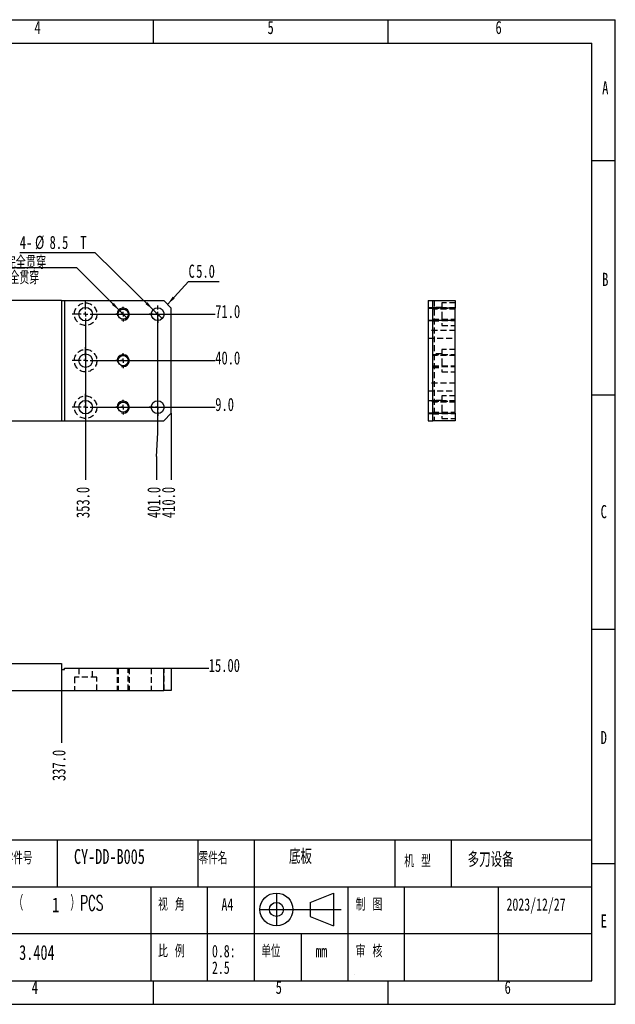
# Model space of a CAD drawing. Extents: x 0 to 297, y 0 to 210.
# Tile 2 of 2: x 170 to 297, y 0 to 210. Entities that reach past the tile are written whole.
import ezdxf

# ---------------------------------------------------------------- set-up
doc = ezdxf.new("R2010")
doc.units = 0
doc.linetypes.add('SLD-实线', pattern=[0])
doc.linetypes.add('SLD-虚线', pattern=[1.905, 1.27, -0.635])
doc.layers.get('0').update_dxf_attribs({"linetype": 'CONTINUOUS'})
doc.layers.add('图框', color=7, linetype='SLD-实线')
doc.styles.add('SLDTEXTSTYLE0', font='TXT', dxfattribs={"width": 0.7})
doc.styles.add('SLDTEXTSTYLE1', font='TXT', dxfattribs={"width": 0.633333, "bigfont": 'bigfont'})
doc.styles.add('SLDTEXTSTYLE2', font='TXT', dxfattribs={"width": 0.7, "bigfont": 'bigfont'})
doc.styles.add('SLDTEXTSTYLE3', font='TXT', dxfattribs={"width": 0.590909, "bigfont": 'bigfont'})
doc.styles.add('SLDTEXTSTYLE4', font='TXT', dxfattribs={"width": 0.633333})
doc.styles.add('SLDTEXTSTYLE5', font='TXT', dxfattribs={"width": 0.65, "bigfont": 'bigfont'})
doc.dimstyles.new('SLDDIMSTYLE1', dxfattribs={"dimtxt": 2.8, "dimasz": 2, "dimexe": 0, "dimexo": 0.0625, "dimgap": 0.7, "dimtad": 0, "dimtih": 1, "dimtoh": 1, "dimdec": 1, "dimlfac": 3.125, "dimrnd": 1e-09, "dimzin": 4, "dimtxsty": 'SLDTEXTSTYLE0', "dimblk1": 'NONE', "dimblk2": 'NONE', "dimsah": 1, "dimcen": 0.09, "dimazin": 3, "dimtfac": 1, "dimtdec": 1, "dimtofl": 0, "dimtmove": 0, "dimatfit": 3, "dimtolj": 1, "dimtzin": 12})
doc.dimstyles.new('SLDDIMSTYLE5', dxfattribs={"dimtxt": 2.8, "dimasz": 2, "dimexe": 0, "dimexo": 0.0625, "dimgap": 0.7, "dimtad": 0, "dimtih": 1, "dimtoh": 1, "dimdec": 1, "dimlfac": 3.125, "dimrnd": 1e-09, "dimzin": 12, "dimtxsty": 'SLDTEXTSTYLE0', "dimblk1": 'NONE', "dimsah": 1, "dimcen": 0, "dimazin": 3, "dimtfac": 1, "dimtdec": 1, "dimtmove": 0, "dimatfit": 3, "dimtolj": 1, "dimtzin": 12})
doc.dimstyles.new('SLDDIMSTYLE6', dxfattribs={"dimtxt": 2.8, "dimasz": 2, "dimexe": 0, "dimexo": 0.0625, "dimgap": 0.7, "dimtad": 0, "dimtih": 1, "dimtoh": 1, "dimdec": 1, "dimlfac": 3.125, "dimrnd": 1e-09, "dimzin": 12, "dimtxsty": 'SLDTEXTSTYLE0', "dimblk1": 'NONE', "dimsah": 1, "dimcen": 0, "dimazin": 3, "dimtfac": 1, "dimtdec": 1, "dimtmove": 0, "dimatfit": 3, "dimtolj": 1, "dimtzin": 12})
doc.dimstyles.new('SLDDIMSTYLE9', dxfattribs={"dimtxt": 2.8, "dimasz": 2, "dimexe": 0, "dimexo": 0.0625, "dimgap": 0.7, "dimtad": 0, "dimtih": 1, "dimtoh": 1, "dimlfac": 3.125, "dimrnd": 1e-09, "dimzin": 4, "dimtxsty": 'SLDTEXTSTYLE0', "dimblk1": 'NONE', "dimblk2": 'NONE', "dimsah": 1, "dimcen": 0.09, "dimazin": 3, "dimtfac": 1, "dimtofl": 0, "dimtmove": 0, "dimatfit": 3, "dimtolj": 1, "dimtzin": 12})

# ---------------------------------------------------------------- blocks, each defined once
blk = doc.blocks.new('_D_8')
at = {"layer": '图框'}
blk.add_line((184.06, 144.32), (184.06, 111.85), dxfattribs=at)
at = {"layer": '图框', "insert": (182.08, 103.7), "char_height": 2.8, "attachment_point": 1, "rotation": 90, "style": 'SLDTEXTSTYLE0'}
blk.add_mtext('353.0', dxfattribs=at)
blk = doc.blocks.new('_NONE')
blk = doc.blocks.new('_D_9')
at = {"layer": '图框'}
for p, q in [((199.42, 121.85), (199.42, 147.2)), ((199.19, 116.85), (199.42, 121.85)), ((199.19, 116.85), (199.19, 111.85))]:
    blk.add_line(p, q, dxfattribs=at)
at = {"layer": '图框', "insert": (197.21, 103.7), "char_height": 2.8, "attachment_point": 1, "rotation": 90, "style": 'SLDTEXTSTYLE0'}
blk.add_mtext('401.0', dxfattribs=at)
blk = doc.blocks.new('_D_10')
at = {"layer": '图框'}
blk.add_line((202.3, 126.08), (202.3, 111.85), dxfattribs=at)
at = {"layer": '图框', "insert": (200.32, 103.7), "char_height": 2.8, "attachment_point": 1, "rotation": 90, "style": 'SLDTEXTSTYLE0'}
blk.add_mtext('410.0', dxfattribs=at)
blk = doc.blocks.new('_D_18')
at = {"layer": '图框'}
blk.add_line((186.94, 127.36), (211.69, 127.36), dxfattribs=at)
at = {"layer": '图框', "insert": (211.69, 129.34), "char_height": 2.8, "attachment_point": 1, "style": 'SLDTEXTSTYLE0'}
blk.add_mtext('9.0', dxfattribs=at)
blk = doc.blocks.new('_D_19')
at = {"layer": '图框'}
blk.add_line((186.94, 137.28), (211.69, 137.28), dxfattribs=at)
at = {"layer": '图框', "insert": (211.69, 139.26), "char_height": 2.8, "attachment_point": 1, "style": 'SLDTEXTSTYLE0'}
blk.add_mtext('40.0', dxfattribs=at)
blk = doc.blocks.new('_D_20')
at = {"layer": '图框'}
blk.add_line((186.94, 147.2), (211.69, 147.2), dxfattribs=at)
at = {"layer": '图框', "insert": (211.69, 149.18), "char_height": 2.8, "attachment_point": 1, "style": 'SLDTEXTSTYLE0'}
blk.add_mtext('71.0', dxfattribs=at)
blk = doc.blocks.new('_D_22')
at = {"layer": '图框'}
for p, q in [((182.17, 157.07), (149.79, 157.07)), ((191.29, 147.97), (182.17, 157.07)), ((192.83, 146.43), (191.29, 147.97))]:
    blk.add_line(p, q, dxfattribs=at)
blk.add_solid([(191.29, 147.97), (190.09, 149.59), (189.66, 149.17)], dxfattribs=at)
at = {"layer": '图框', "char_height": 2.8, "attachment_point": 1}
for s, insert, style in [('3 x', (149.79, 159.63), 'SLDTEXTSTYLE4'), ('%%c', (156.31, 159.63), 'SLDTEXTSTYLE0'), ('6.8 完全贯穿', (161.06, 159.63), 'SLDTEXTSTYLE2'), ('M8 - 6H 完全贯穿', (152.15, 156.37), 'SLDTEXTSTYLE5')]:
    blk.add_mtext(s, dxfattribs=dict(at, insert=insert, style=style))
blk = doc.blocks.new('_D_23')
at = {"layer": '图框'}
for p, q in [((186.1, 160.29), (170.01, 160.29)), ((198.45, 148.15), (186.1, 160.29)), ((200.39, 146.24), (198.45, 148.15))]:
    blk.add_line(p, q, dxfattribs=at)
blk.add_solid([(198.45, 148.15), (197.23, 149.77), (196.81, 149.34)], dxfattribs=at)
at = {"layer": '图框', "char_height": 2.8, "attachment_point": 1, "style": 'SLDTEXTSTYLE0'}
for s, insert in [('4-', (170.01, 163.9)), ('%%c', (173.27, 163.9)), ('8.5', (176.37, 163.9)), ('T', (182.92, 163.9))]:
    blk.add_mtext(s, dxfattribs=dict(at, insert=insert))
blk = doc.blocks.new('SW_CHAMFER_DIMENSION_0')
at = {"layer": '图框', "color": 0}
for p, q in [((-4.5, -4.87), (0, 0)), ((0, 0), (6.52, 0))]:
    blk.add_line(p, q, dxfattribs=at)
blk.add_solid([(-4.5, -4.87), (-2.92, -3.61), (-3.36, -3.2)], dxfattribs=at)
at = {"layer": '图框', "color": 0, "char_height": 2.8, "attachment_point": 1, "style": 'SLDTEXTSTYLE0'}
for s, insert in [('C', (0, 3.61)), ('5.0', (1.63, 3.61))]:
    blk.add_mtext(s, dxfattribs=dict(at, insert=insert))
blk = doc.blocks.new('SW_CENTERMARKSYMBOL_0')
at = {"layer": '图框', "color": 0}
for p, q in [((-0.96, 0), (-1.84, 0)), ((0, 0), (-0.48, 0)), ((0, 0.96), (0, 1.84)), ((0, 0), (0, 0.48)), ((0, 0), (0, -0.48)), ((0, 0), (0.48, 0)), ((0.96, 0), (1.84, 0)), ((0, -0.96), (0, -1.84))]:
    blk.add_line(p, q, dxfattribs=at)
blk = doc.blocks.new('SW_CENTERMARKSYMBOL_1')
at = {"layer": '图框', "color": 0}
for p, q in [((-0.96, 0), (-1.84, 0)), ((0, 0), (-0.48, 0)), ((0, 0.96), (0, 1.84)), ((0, 0), (0, 0.48)), ((0, 0), (0, -0.48)), ((0, 0), (0.48, 0)), ((0.96, 0), (1.84, 0)), ((0, -0.96), (0, -1.84))]:
    blk.add_line(p, q, dxfattribs=at)
blk = doc.blocks.new('SW_CENTERMARKSYMBOL_2')
at = {"layer": '图框', "color": 0}
for p, q in [((0, 0.96), (0, 2.88)), ((-0.96, 0), (-2.88, 0)), ((0, 0), (-0.48, 0)), ((0, 0), (0, 0.48)), ((0, 0), (0, -0.48)), ((0, 0), (0.48, 0)), ((0.96, 0), (2.88, 0)), ((0, -0.96), (0, -2.88))]:
    blk.add_line(p, q, dxfattribs=at)
blk = doc.blocks.new('SW_CENTERMARKSYMBOL_3')
at = {"layer": '图框', "color": 0}
for p, q in [((0, 0.96), (0, 2.88)), ((-0.96, 0), (-2.88, 0)), ((0, 0), (-0.48, 0)), ((0, 0), (0, 0.48)), ((0, 0), (0, -0.48)), ((0, 0), (0.48, 0)), ((0.96, 0), (2.88, 0)), ((0, -0.96), (0, -2.88))]:
    blk.add_line(p, q, dxfattribs=at)
blk = doc.blocks.new('SW_CENTERMARKSYMBOL_4')
at = {"layer": '图框', "color": 0}
for p, q in [((0, 0.96), (0, 2.88)), ((-0.96, 0), (-2.88, 0)), ((0, 0), (-0.48, 0)), ((0, 0), (0, 0.48)), ((0, 0), (0, -0.48)), ((0, 0), (0.48, 0)), ((0.96, 0), (2.88, 0)), ((0, -0.96), (0, -2.88))]:
    blk.add_line(p, q, dxfattribs=at)
blk = doc.blocks.new('SW_CENTERMARKSYMBOL_12')
at = {"layer": '图框', "color": 0}
for p, q in [((-0.96, 0), (-1.568, 0)), ((0, 0), (-0.48, 0)), ((0, 0.96), (0, 1.568)), ((0, 0), (0, 0.48)), ((0, 0), (0, -0.48)), ((0, 0), (0.48, 0)), ((0.96, 0), (1.568, 0)), ((0, -0.96), (0, -1.568))]:
    blk.add_line(p, q, dxfattribs=at)
blk = doc.blocks.new('SW_CENTERMARKSYMBOL_13')
at = {"layer": '图框', "color": 0}
for p, q in [((-0.96, 0), (-1.568, 0)), ((0, 0), (-0.48, 0)), ((0, 0.96), (0, 1.568)), ((0, 0), (0, 0.48)), ((0, 0), (0, -0.48)), ((0, 0), (0.48, 0)), ((0.96, 0), (1.568, 0)), ((0, -0.96), (0, -1.568))]:
    blk.add_line(p, q, dxfattribs=at)
blk = doc.blocks.new('SW_CENTERMARKSYMBOL_14')
at = {"layer": '图框', "color": 0}
for p, q in [((-0.96, 0), (-1.568, 0)), ((0, 0), (-0.48, 0)), ((0, 0.96), (0, 1.568)), ((0, 0), (0, 0.48)), ((0, 0), (0, -0.48)), ((0, 0), (0.48, 0)), ((0.96, 0), (1.568, 0)), ((0, -0.96), (0, -1.568))]:
    blk.add_line(p, q, dxfattribs=at)
blk = doc.blocks.new('_D_28')
at = {"layer": '图框'}
blk.add_line((178.94, 71.39), (178.94, 55.75), dxfattribs=at)
at = {"layer": '图框', "insert": (176.96, 47.61), "char_height": 2.8, "attachment_point": 1, "rotation": 90, "style": 'SLDTEXTSTYLE0'}
blk.add_mtext('337.0', dxfattribs=at)
blk = doc.blocks.new('_D_32')
at = {"layer": '图框'}
blk.add_line((202.3, 71.71), (210.3, 71.71), dxfattribs=at)
at = {"layer": '图框', "insert": (210.3, 73.69), "char_height": 2.8, "attachment_point": 1, "style": 'SLDTEXTSTYLE0'}
blk.add_mtext('15.00', dxfattribs=at)

msp = doc.modelspace()

# ---------------------------------------------------------------- linework, layer by layer
at = {"color": 7, "linetype": 'SLD-实线'}
for p, q in [((178.9399, 150.0767), (86.4599, 150.0767)), ((178.9399, 150.0767), (178.9399, 124.4767)), ((178.9399, 150.0767), (179.5799, 150.0767)), ((179.5799, 150.0767), (179.5799, 124.4767)), ((179.5799, 150.0767), (200.6999, 150.0767)), ((202.2999, 148.4767), (200.6999, 150.0767)), ((257.1214, 150.0767), (257.1214, 124.4767)), ((257.1214, 150.0767), (258.0814, 150.0767)), ((258.0814, 148.4767), (258.0814, 150.0767)), ((258.0814, 150.0767), (262.8814, 150.0767)), ((262.8814, 150.0767), (262.8814, 148.4767)), ((202.2999, 126.0767), (202.2999, 148.4767)), ((262.8814, 148.4767), (258.0814, 148.4767)), ((258.0814, 126.0767), (258.0814, 148.4767)), ((262.8814, 126.0767), (262.8814, 148.4767)), ((200.6999, 124.4767), (202.2999, 126.0767)), ((258.0814, 124.4767), (258.0814, 126.0767)), ((258.0814, 126.0767), (262.8814, 126.0767)), ((262.8814, 126.0767), (262.8814, 124.4767)), ((86.4599, 124.4767), (178.9399, 124.4767)), ((178.9399, 124.4767), (179.5799, 124.4767)), ((179.5799, 124.4767), (200.6999, 124.4767)), ((257.1214, 124.4767), (258.0814, 124.4767)), ((262.8814, 124.4767), (258.0814, 124.4767)), ((86.4599, 72.669), (178.9399, 72.669)), ((178.9399, 72.669), (178.9399, 71.389)), ((179.5799, 71.389), (179.5799, 71.709)), ((179.5799, 71.709), (200.6999, 71.709)), ((200.6999, 66.909), (200.6999, 71.709)), ((200.6999, 71.709), (202.2999, 71.709)), ((202.2999, 71.709), (202.2999, 66.909)), ((178.9399, 71.389), (179.5799, 71.389)), ((72.6999, 66.909), (200.6999, 66.909)), ((202.2999, 66.909), (200.6999, 66.909))]:
    msp.add_line(p, q, dxfattribs=at)
at = {"color": 7, "linetype": 'SLD-虚线'}
for p, q in [((258.4014, 150.0767), (258.4014, 124.4767)), ((260.0014, 149.5967), (260.0014, 147.1967)), ((262.8814, 149.5967), (260.0014, 149.5967)), ((258.0814, 148.5567), (257.1214, 148.5567)), ((257.1214, 148.4767), (258.0814, 148.4767)), ((258.0814, 148.4767), (257.1214, 148.4767)), ((260.0014, 148.6367), (258.0814, 148.6367)), ((262.8814, 148.5567), (258.0814, 148.5567)), ((258.0814, 148.4767), (262.8814, 148.4767)), ((262.8814, 148.2847), (258.0814, 148.2847)), ((260.0014, 147.1967), (260.0014, 144.7967)), ((257.1214, 145.9167), (262.8814, 145.9167)), ((257.1214, 145.8367), (258.0814, 145.8367)), ((258.0814, 146.1087), (262.8814, 146.1087)), ((258.0814, 145.9167), (262.8814, 145.9167)), ((258.0814, 145.8367), (262.8814, 145.8367)), ((258.0814, 145.7567), (260.0014, 145.7567)), ((262.8814, 143.6767), (257.1214, 143.6767)), ((260.0014, 144.7967), (262.8814, 144.7967)), ((257.1214, 142.0767), (262.8814, 142.0767)), ((260.0014, 138.7167), (258.0814, 138.7167)), ((260.0014, 139.6767), (260.0014, 137.2767)), ((262.8814, 139.6767), (260.0014, 139.6767)), ((258.0814, 138.5567), (262.8814, 138.5567)), ((262.8814, 138.3647), (258.0814, 138.3647)), ((260.0014, 137.2767), (260.0014, 134.8767)), ((258.0814, 136.1887), (262.8814, 136.1887)), ((258.0814, 135.9967), (262.8814, 135.9967)), ((258.0814, 135.8367), (260.0014, 135.8367)), ((260.0014, 134.8767), (262.8814, 134.8767)), ((262.8814, 132.4767), (257.1214, 132.4767)), ((257.1214, 130.8767), (262.8814, 130.8767)), ((258.0814, 128.7167), (257.1214, 128.7167)), ((262.8814, 128.6367), (257.1214, 128.6367)), ((260.0014, 128.7967), (258.0814, 128.7967)), ((262.8814, 128.7167), (258.0814, 128.7167)), ((258.0814, 128.6367), (262.8814, 128.6367)), ((262.8814, 128.4447), (258.0814, 128.4447)), ((260.0014, 129.7567), (260.0014, 127.3567)), ((262.8814, 129.7567), (260.0014, 129.7567)), ((258.0814, 126.0767), (257.1214, 126.0767)), ((257.1214, 126.0767), (258.0814, 126.0767)), ((258.0814, 126.2687), (262.8814, 126.2687)), ((258.0814, 126.0767), (262.8814, 126.0767)), ((260.0014, 127.3567), (260.0014, 124.9567)), ((257.1214, 125.9967), (258.0814, 125.9967)), ((258.0814, 125.9967), (262.8814, 125.9967)), ((258.0814, 125.9167), (260.0014, 125.9167)), ((260.0014, 124.9567), (262.8814, 124.9567)), ((182.6199, 71.709), (182.6199, 69.789)), ((185.4999, 69.789), (185.4999, 71.709)), ((190.7799, 71.709), (190.7799, 66.909)), ((190.7799, 71.709), (190.7799, 66.909)), ((190.7799, 71.709), (190.7799, 66.909)), ((190.9719, 71.709), (190.9719, 66.909)), ((193.1479, 66.909), (193.1479, 71.709)), ((193.3399, 71.709), (193.3399, 66.909)), ((193.3399, 71.709), (193.3399, 66.909)), ((193.3399, 71.709), (193.3399, 66.909)), ((198.0599, 71.709), (198.0599, 66.909)), ((200.7799, 66.909), (200.7799, 71.709)), ((186.4599, 69.789), (181.6599, 69.789)), ((181.6599, 69.789), (181.6599, 66.909)), ((186.4599, 66.909), (186.4599, 69.789))]:
    msp.add_line(p, q, dxfattribs=at)
for centre in [(184.0599, 147.1967), (184.0599, 137.2767), (184.0599, 127.3567)]:
    msp.add_circle(centre, 2.4, dxfattribs=at)
at = {"color": 7, "linetype": 'SLD-实线'}
for centre, radius in [((184.0599, 147.1967), 1.44), ((192.0599, 147.1967), 1.088), ((199.4199, 147.1967), 1.36), ((184.0599, 137.2767), 1.44), ((192.0599, 137.2767), 1.088), ((184.0599, 127.3567), 1.44), ((192.0599, 127.3567), 1.088), ((199.4199, 127.3567), 1.36)]:
    msp.add_circle(centre, radius, dxfattribs=at)
for centre in [(192.0599, 147.1967), (192.0599, 137.2767), (192.0599, 127.3567)]:
    msp.add_arc(centre, 1.28, 255, 195, dxfattribs=at)
at = {"layer": '图框'}
for p, q in [((-0.0066, 209.9994), (296.9934, 209.9994)), ((198.4934, 209.9994), (198.4934, 204.9994)), ((248.4934, 209.9994), (248.4934, 204.9994)), ((296.9934, -0.0006), (296.9934, 209.9994)), ((291.9934, 179.9994), (296.9934, 179.9994)), ((291.9934, 129.9994), (296.9934, 129.9994)), ((291.9934, 79.9994), (296.9934, 79.9994)), ((291.9934, 34.9994), (113.9934, 34.9994)), ((177.9934, 34.9994), (177.9934, 24.9994)), ((207.9934, 34.9994), (207.9934, 24.9994)), ((219.9934, 34.9994), (219.9934, 24.9994)), ((249.9934, 34.9994), (249.9934, 24.9994)), ((261.9934, 34.9994), (261.9934, 24.9994)), ((291.9934, 29.9994), (296.9934, 29.9994)), ((291.9934, 24.9994), (113.9934, 24.9994)), ((197.9934, 24.9994), (197.9934, 4.9994)), ((209.9934, 24.9994), (209.9934, 4.9994)), ((219.9934, 24.9994), (219.9934, 4.9994)), ((224.7377, 23.737), (224.7377, 16.737)), ((231.9244, 21.737), (236.9244, 23.737)), ((236.9244, 23.737), (236.9244, 16.737)), ((239.9934, 24.9994), (239.9934, 4.9994)), ((251.9934, 24.9994), (251.9934, 4.9994)), ((271.9934, 24.9994), (271.9934, 4.9994)), ((231.9244, 21.737), (231.9244, 18.737)), ((221.1872, 20.237), (238.5308, 20.237)), ((231.9244, 18.737), (236.9244, 16.737)), ((291.9934, 14.9994), (113.9934, 14.9994)), ((229.9934, 14.9994), (229.9934, 4.9994)), ((241.4181, 6.4404), (241.4181, 6.43)), ((198.4934, 4.9994), (198.4934, -0.0006)), ((248.4934, 4.9994), (248.4934, -0.0006)), ((-0.0066, -0.0006), (296.9934, -0.0006))]:
    msp.add_line(p, q, dxfattribs=at)
at = {"layer": '图框', "linetype": 'SLD-实线'}
for p, q in [((4.9934, 204.9994), (291.9934, 204.9994)), ((291.9934, 4.9994), (291.9934, 204.9994)), ((4.9934, 4.9994), (291.9934, 4.9994))]:
    msp.add_line(p, q, dxfattribs=at)
at = {"layer": '图框'}
for radius in [3.5, 1.5]:
    msp.add_circle((224.7377, 20.237), radius, dxfattribs=at)

# ---------------------------------------------------------------- block references
for name, p in [('SW_CHAMFER_DIMENSION_0', (206, 154.1486)), ('SW_CENTERMARKSYMBOL_2', (184.0599, 147.1967)), ('SW_CENTERMARKSYMBOL_12', (192.0599, 147.1967)), ('SW_CENTERMARKSYMBOL_1', (199.4199, 147.1967)), ('SW_CENTERMARKSYMBOL_3', (184.0599, 137.2767)), ('SW_CENTERMARKSYMBOL_13', (192.0599, 137.2767)), ('SW_CENTERMARKSYMBOL_4', (184.0599, 127.3567)), ('SW_CENTERMARKSYMBOL_14', (192.0599, 127.3567)), ('SW_CENTERMARKSYMBOL_0', (199.4199, 127.3567))]:
    msp.add_blockref(name, p, dxfattribs=at)

# ---------------------------------------------------------------- texts
at = {"layer": '图框', "attachment_point": 1}
for s, insert, char_height, style in [('4', (173.1493, 209.742), 2.8, 'SLDTEXTSTYLE0'), ('5', (222.8404, 209.742), 2.8, 'SLDTEXTSTYLE0'), ('6', (271.4443, 209.742), 2.8, 'SLDTEXTSTYLE0'), ('A', (294.1896, 196.8722), 2.8, 'SLDTEXTSTYLE0'), ('B', (294.1896, 156.0137), 2.8, 'SLDTEXTSTYLE0'), ('C', (293.8616, 106.4783), 2.8, 'SLDTEXTSTYLE0'), ('D', (293.8616, 58.3048), 2.8, 'SLDTEXTSTYLE0'), ('零件号', (166.6163, 32.5262), 2.64583, 'SLDTEXTSTYLE2'), ('CY-DD-B005', (181.5739, 33.1093), 3.175, 'SLDTEXTSTYLE0'), ('零件名', (208.1559, 32.5208), 2.64583, 'SLDTEXTSTYLE2'), ('底板', (227.4143, 33.104), 3.175, 'SLDTEXTSTYLE2'), ('机 型', (251.9917, 31.8738), 2.64583, 'SLDTEXTSTYLE1'), ('多刀设备', (265.5235, 32.457), 3.175, 'SLDTEXTSTYLE2'), ('（      ）PCS', (168.6985, 23.1908), 3.175, 'SLDTEXTSTYLE3'), ('1', (176.9175, 22.7911), 3.175, 'SLDTEXTSTYLE0'), ('视 角', (199.5082, 22.6076), 2.64583, 'SLDTEXTSTYLE1'), ('A4', (213.0211, 22.6076), 2.64583, 'SLDTEXTSTYLE0'), ('制 图', (241.6374, 22.6076), 2.64583, 'SLDTEXTSTYLE1'), ('2023/12/27', (273.8013, 22.6076), 2.64583, 'SLDTEXTSTYLE0'), ('E', (293.8616, 19.1674), 2.8, 'SLDTEXTSTYLE0'), ('3.404', (169.8888, 12.6428), 3.175, 'SLDTEXTSTYLE0'), ('比 例', (199.5082, 12.6662), 2.64583, 'SLDTEXTSTYLE1'), ('0.8:', (211, 12.6662), 2.64583, 'SLDTEXTSTYLE0'), ('单位', (221.5246, 12.6662), 2.64583, 'SLDTEXTSTYLE2'), ('审 核', (241.6374, 12.6662), 2.64583, 'SLDTEXTSTYLE1'), ('mm', (233.0587, 12.6662), 2.64583, 'SLDTEXTSTYLE0'), ('2.5', (211, 9.1384), 2.64583, 'SLDTEXTSTYLE0'), ('4', (172.5721, 5.0229), 2.8, 'SLDTEXTSTYLE0'), ('5', (224.5798, 5.0229), 2.8, 'SLDTEXTSTYLE0'), ('6', (273.3907, 5.0229), 2.8, 'SLDTEXTSTYLE0')]:
    msp.add_mtext(s, dxfattribs=dict(at, insert=insert, char_height=char_height, style=style))

# ---------------------------------------------------------------- dimensions: what is measured, and where the dimension line sits
at = {"layer": '图框'}
for p1, p2, text, dimstyle, picture, middle in [((200.3899, 146.2434), (198.4499, 148.15), '4-<> T', 'SLDDIMSTYLE6', '_D_23', (177.2621, 162.666)), ((192.8297, 146.4278), (191.2901, 147.9656), '3 x <> 完全贯穿\\PM8 - 6H 完全贯穿\\P', 'SLDDIMSTYLE5', '_D_22', (165.1865, 156.5412))]:
    dim = msp.add_diameter_dim_2p(p1=p1, p2=p2, text=text, dimstyle=dimstyle, dxfattribs=at)
    dim.commit()
    dim.dimension.update_dxf_attribs({"geometry": picture, "text_midpoint": middle, "dimtype": 163})
for feature_location, offset, dtype, origin, dimstyle, picture, middle in [((186.9399, 147.1967), (24.7467, 0), 0, (200.6999, 124.4767), 'SLDDIMSTYLE1', '_D_20', (214.9455, 147.1967)), ((199.4199, 147.1967), (-0.2344, -35.3452), 1, (71.0999, 126.0767), 'SLDDIMSTYLE1', '_D_9', (199.1855, 107.7779)), ((184.0599, 144.3167), (0, -32.4652), 1, (71.0999, 126.0767), 'SLDDIMSTYLE1', '_D_8', (184.0599, 107.7779)), ((186.9399, 137.2767), (24.7467, 0), 0, (200.6999, 124.4767), 'SLDDIMSTYLE1', '_D_19', (214.9455, 137.2767)), ((186.9399, 127.3567), (24.7467, 0), 0, (200.6999, 124.4767), 'SLDDIMSTYLE1', '_D_18', (214.1308, 127.3567)), ((202.2999, 126.0767), (0, -14.2252), 1, (71.0999, 126.0767), 'SLDDIMSTYLE1', '_D_10', (202.2999, 107.7779)), ((202.2999, 71.709), (8, 0), 0, (202.2999, 66.909), 'SLDDIMSTYLE9', '_D_32', (214.3735, 71.709)), ((178.9399, 71.389), (0, -15.6347), 1, (71.0999, 66.909), 'SLDDIMSTYLE1', '_D_28', (178.9399, 51.6807))]:
    dim = msp.add_ordinate_dim(feature_location=feature_location, offset=offset, dtype=dtype, origin=origin, dimstyle=dimstyle, dxfattribs=at)
    dim.commit()
    dim.dimension.update_dxf_attribs({"geometry": picture, "text_midpoint": middle})

doc.saveas('drawing.dxf')
